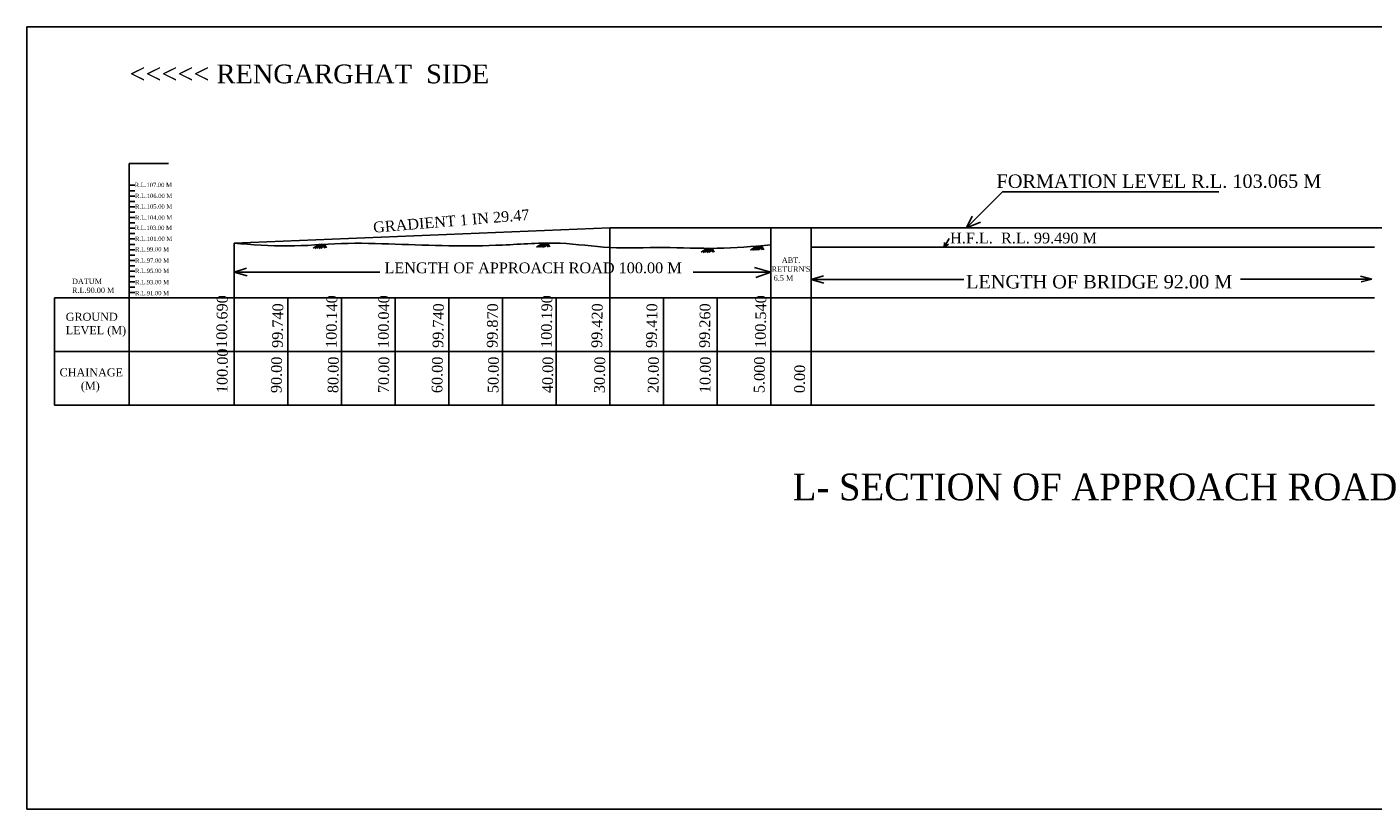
# Model space of a CAD drawing. Header units: inches. Extents: x 421 to 2290, y -655 to -67.
# Tile 1 of 2: x 421 to 672, y -213 to -67. Entities that reach past the tile are written whole.
import ezdxf

# ---------------------------------------------------------------- set-up
doc = ezdxf.new("R2010")
doc.units = ezdxf.units.IN
doc.header["$MEASUREMENT"] = 0

msp = doc.modelspace()

# ---------------------------------------------------------------- linework, layer by layer
at = {"color": 0, "ltscale": 0.5}
for p, q in [((440.31, -102.68), (440.31, -92.59)), ((440.31, -92.59), (447.63, -92.59)), ((440.31, -96.66), (441.33, -96.66)), ((440.31, -97.66), (441.33, -97.66)), ((440.31, -98.66), (441.33, -98.66)), ((440.31, -99.66), (441.33, -99.66)), ((603.07, -97.85), (596.37, -104.6)), ((643.37, -97.85), (603.07, -97.85)), ((440.31, -100.66), (441.33, -100.66)), ((440.31, -101.66), (441.33, -101.66)), ((440.31, -102.66), (441.33, -102.66)), ((440.31, -117.66), (440.31, -102.68)), ((596.37, -104.6), (597.37, -102.4)), ((440.31, -104.66), (440.31, -103.66)), ((440.31, -103.66), (441.33, -103.66)), ((440.31, -104.66), (441.33, -104.66)), ((559.86, -117.66), (559.86, -104.6)), ((596.37, -104.6), (598.98, -103.51)), ((440.31, -105.66), (441.33, -105.66)), ((440.31, -107.66), (440.31, -106.66)), ((440.31, -106.66), (441.33, -106.66)), ((440.31, -107.66), (441.33, -107.66)), ((475.8, -107.64), (474.58, -108.39)), ((476.16, -107.65), (474.96, -108.43)), ((476.48, -107.66), (475.35, -108.4)), ((475.69, -108.44), (476.67, -107.66)), ((475.8, -107.64), (476.19, -108.43)), ((476.16, -107.65), (476.42, -108.27)), ((476.48, -107.66), (476.75, -108.38)), ((476.67, -107.66), (477.05, -108.34)), ((517.4, -107.42), (516.18, -108.17)), ((517.76, -107.43), (516.56, -108.21)), ((518.09, -107.43), (516.96, -108.17)), ((517.3, -108.22), (518.28, -107.44)), ((517.4, -107.42), (517.79, -108.2)), ((517.76, -107.43), (518.02, -108.05)), ((518.09, -107.43), (518.36, -108.16)), ((518.28, -107.44), (518.66, -108.12)), ((567.36, -117.66), (567.36, -106.26)), ((592.17, -108.17), (593.14, -106.6)), ((592.17, -108.17), (592.26, -107.34)), ((592.17, -108.17), (592.97, -107.64)), ((440.31, -108.66), (441.33, -108.66)), ((440.31, -110.66), (440.31, -109.66)), ((440.31, -109.66), (441.33, -109.66)), ((548.08, -108.4), (546.86, -109.15)), ((548.45, -108.41), (547.25, -109.19)), ((548.77, -108.41), (547.64, -109.15)), ((547.98, -109.2), (548.96, -108.41)), ((548.08, -108.4), (548.48, -109.18)), ((548.45, -108.41), (548.71, -109.03)), ((548.77, -108.41), (549.04, -109.14)), ((548.96, -108.41), (549.34, -109.09)), ((557.29, -107.97), (556.06, -108.72)), ((557.65, -107.98), (556.45, -108.76)), ((557.97, -107.99), (556.84, -108.73)), ((557.18, -108.77), (558.16, -107.99)), ((557.29, -107.97), (557.68, -108.76)), ((557.65, -107.98), (557.91, -108.6)), ((557.97, -107.99), (558.24, -108.71)), ((558.16, -107.99), (558.54, -108.67)), ((592.61, -108.19), (595.45, -108.19)), ((440.31, -111.66), (440.31, -110.66)), ((440.31, -110.66), (441.33, -110.66)), ((440.31, -112.66), (440.31, -111.66)), ((440.31, -111.66), (441.33, -111.66)), ((440.31, -113.66), (440.31, -112.66)), ((440.31, -112.66), (441.33, -112.66)), ((459.86, -112.82), (462.17, -112.1)), ((471.49, -112.82), (459.86, -112.82)), ((459.86, -112.82), (462.28, -113.5)), ((471.49, -112.82), (486.98, -112.82)), ((545.43, -112.87), (559.86, -112.87)), ((559.86, -112.87), (556.86, -111.95)), ((559.86, -112.87), (557.07, -113.85)), ((440.31, -114.66), (440.31, -113.66)), ((440.31, -113.66), (441.33, -113.66)), ((440.31, -115.66), (440.31, -114.66)), ((440.31, -114.66), (441.33, -114.66)), ((567.36, -114.24), (569.67, -113.52)), ((595.87, -114.24), (567.36, -114.24)), ((567.36, -114.24), (569.78, -114.92)), ((647.39, -114.13), (671.87, -114.13)), ((671.87, -114.13), (669.75, -113.58)), ((671.87, -114.13), (669.88, -114.63)), ((430.31, -117.66), (426.35, -117.66)), ((426.35, -117.66), (426.35, -137.54)), ((453.75, -117.66), (426.35, -117.66)), ((430.31, -117.66), (440.31, -117.66)), ((440.31, -116.66), (440.31, -115.66)), ((440.31, -115.66), (441.33, -115.66)), ((440.31, -117.66), (440.31, -116.66)), ((440.31, -116.66), (441.33, -116.66)), ((440.31, -127.66), (440.31, -117.66)), ((440.31, -117.66), (441.79, -117.66)), ((440.31, -127.66), (440.31, -117.66)), ((440.31, -127.66), (440.31, -117.66)), ((440.31, -127.66), (440.31, -117.66)), ((440.31, -127.66), (440.31, -117.66)), ((475.91, -117.66), (453.75, -117.66)), ((459.86, -127.66), (459.86, -117.66)), ((459.86, -127.66), (459.86, -117.66)), ((469.86, -127.66), (469.86, -117.66)), ((475.91, -117.66), (479.86, -117.66)), ((479.86, -127.66), (479.86, -117.66)), ((479.86, -117.66), (489.86, -117.66)), ((479.86, -127.66), (479.86, -117.66)), ((479.86, -127.66), (479.86, -117.66)), ((489.86, -127.66), (489.86, -117.66)), ((489.86, -117.66), (499.86, -117.66)), ((489.86, -127.66), (489.86, -117.66)), ((489.86, -127.66), (489.86, -117.66)), ((499.86, -127.66), (499.86, -117.66)), ((499.86, -117.66), (509.86, -117.66)), ((499.86, -127.66), (499.86, -117.66)), ((499.86, -127.66), (499.86, -117.66)), ((509.86, -127.66), (509.86, -117.66)), ((509.86, -117.66), (519.86, -117.66)), ((509.86, -127.66), (509.86, -117.66)), ((509.86, -127.66), (509.86, -117.66)), ((519.86, -127.66), (519.86, -117.66)), ((519.86, -117.66), (529.86, -117.66)), ((519.86, -127.66), (519.86, -117.66)), ((519.86, -127.66), (519.86, -117.66)), ((529.86, -127.66), (529.86, -117.66)), ((529.86, -117.66), (539.86, -117.66)), ((529.86, -127.66), (529.86, -117.66)), ((529.86, -127.66), (529.86, -117.66)), ((539.86, -127.66), (539.86, -117.66)), ((539.86, -117.66), (549.86, -117.66)), ((539.86, -127.66), (539.86, -117.66)), ((539.86, -127.66), (539.86, -117.66)), ((549.86, -127.66), (549.86, -117.66)), ((549.86, -117.66), (559.86, -117.66)), ((549.86, -127.66), (549.86, -117.66)), ((559.86, -127.66), (559.86, -117.66)), ((559.86, -117.66), (567.36, -117.66)), ((567.36, -117.66), (559.86, -117.66)), ((567.36, -127.66), (567.36, -117.66)), ((672.36, -117.66), (567.36, -117.66)), ((430.31, -127.66), (426.35, -127.66)), ((453.75, -127.66), (426.35, -127.66)), ((440.31, -127.66), (430.31, -127.66)), ((430.31, -127.66), (440.31, -127.66)), ((453.75, -127.66), (436.3, -127.66)), ((440.31, -137.66), (440.31, -127.66)), ((440.31, -127.66), (441.79, -127.66)), ((440.31, -137.66), (440.31, -127.66)), ((440.31, -137.66), (440.31, -127.66)), ((440.31, -137.66), (440.31, -127.66)), ((441.79, -127.66), (440.31, -127.66)), ((485.86, -127.66), (453.75, -127.66)), ((459.86, -137.66), (459.86, -127.66)), ((459.86, -137.66), (459.86, -127.66)), ((469.86, -137.66), (469.86, -127.66)), ((479.86, -127.66), (475.91, -127.66)), ((475.91, -127.66), (479.86, -127.66)), ((489.86, -127.66), (479.86, -127.66)), ((479.86, -137.66), (479.86, -127.66)), ((479.86, -127.66), (489.86, -127.66)), ((479.86, -137.66), (479.86, -127.66)), ((479.86, -137.66), (479.86, -127.66)), ((499.86, -127.66), (489.86, -127.66)), ((489.86, -137.66), (489.86, -127.66)), ((489.86, -127.66), (499.86, -127.66)), ((489.86, -137.66), (489.86, -127.66)), ((489.86, -137.66), (489.86, -127.66)), ((509.86, -127.66), (499.86, -127.66)), ((499.86, -137.66), (499.86, -127.66)), ((499.86, -127.66), (509.86, -127.66)), ((499.86, -137.66), (499.86, -127.66)), ((499.86, -137.66), (499.86, -127.66)), ((519.86, -127.66), (509.86, -127.66)), ((509.86, -137.66), (509.86, -127.66)), ((509.86, -127.66), (519.86, -127.66)), ((509.86, -137.66), (509.86, -127.66)), ((509.86, -137.66), (509.86, -127.66)), ((529.86, -127.66), (519.86, -127.66)), ((519.86, -137.66), (519.86, -127.66)), ((519.86, -127.66), (529.86, -127.66)), ((519.86, -137.66), (519.86, -127.66)), ((519.86, -137.66), (519.86, -127.66)), ((539.86, -127.66), (529.86, -127.66)), ((529.86, -137.66), (529.86, -127.66)), ((529.86, -127.66), (539.86, -127.66)), ((529.86, -137.66), (529.86, -127.66)), ((529.86, -137.66), (529.86, -127.66)), ((549.86, -127.66), (539.86, -127.66)), ((539.86, -137.66), (539.86, -127.66)), ((539.86, -127.66), (549.86, -127.66)), ((539.86, -137.66), (539.86, -127.66)), ((539.86, -137.66), (539.86, -127.66)), ((559.86, -127.66), (549.86, -127.66)), ((549.86, -137.66), (549.86, -127.66)), ((549.86, -127.66), (559.86, -127.66)), ((549.86, -137.66), (549.86, -127.66)), ((567.36, -127.66), (559.86, -127.66)), ((559.86, -137.66), (559.86, -127.66)), ((559.86, -127.66), (567.36, -127.66)), ((567.36, -137.66), (567.36, -125.53)), ((567.36, -127.66), (672.36, -127.66)), ((426.34, -137.66), (426.35, -137.54)), ((430.31, -137.66), (426.34, -137.66)), ((453.75, -137.66), (426.34, -137.66)), ((440.31, -137.66), (430.31, -137.66)), ((441.79, -137.66), (440.31, -137.66)), ((469.86, -137.66), (453.75, -137.66)), ((479.86, -137.66), (469.86, -137.66)), ((479.86, -137.66), (475.91, -137.66)), ((489.86, -137.66), (479.86, -137.66)), ((499.86, -137.66), (489.86, -137.66)), ((509.86, -137.66), (499.86, -137.66)), ((519.86, -137.66), (509.86, -137.66)), ((529.86, -137.66), (519.86, -137.66)), ((539.86, -137.66), (529.86, -137.66)), ((549.86, -137.66), (539.86, -137.66)), ((559.86, -137.66), (549.86, -137.66)), ((567.36, -137.66), (559.86, -137.66)), ((567.36, -137.66), (672.36, -137.66))]:
    msp.add_line(p, q, dxfattribs=at)
for p, q in [((459.86, -107.44), (529.86, -104.6)), ((559.86, -104.6), (529.86, -104.6)), ((529.86, -104.6), (708.54, -104.6)), ((559.86, -104.6), (679.86, -104.6)), ((567.36, -117.66), (567.36, -104.6)), ((459.86, -117.66), (459.86, -107.44)), ((559.86, -117.66), (559.86, -107.75)), ((567.36, -117.66), (567.36, -108.17))]:
    msp.add_line(p, q)
at = {"color": 3}
for q in [(529.86, -104.6), (529.86, -108.24)]:
    msp.add_line((529.86, -117.66), q, dxfattribs=at)
at = {"color": 4, "ltscale": 0.5}
msp.add_line((529.86, -117.66), (529.86, -106.14), dxfattribs=at)
at = {"color": 5}
msp.add_line((567.36, -108.17), (672.36, -108.17), dxfattribs=at)
msp.add_lwpolyline([(953.13, -212.91), (421.23, -212.91), (421.23, -67.14), (953.13, -67.14)], close=True)
at = {"color": 14}
msp.add_spline([(459.86, -107.44), (469.86, -107.97), (479.86, -107.52), (489.86, -107.62), (499.86, -107.92), (509.86, -107.79), (520.62, -107.47), (529.86, -108.24), (539.86, -108.25), (549.86, -108.4), (559.86, -107.75)], degree=3, dxfattribs=at)

# ---------------------------------------------------------------- texts
at = {"color": 0, "ltscale": 0.5, "attachment_point": 1}
for s, insert, char_height, width in [('{\\fTimes New Roman|b0|i0|c186|p18;<<<<< RENGARGHAT  SIDE}', (440.35, -74.15), 3.5, 105.1139), ("{\\fTimes New Roman|b0|i0|c186|p18;     ABT.\\PRETURN'S\\P 6.5 M}", (560.02, -110.11), 1, 6.3705), ('{\\fTimes New Roman|b0|i0|c186|p18;CHAINAGE\\P       (M)}', (427.32, -130.77), 1.5, 11.6349), ('{\\fTimes New Roman|b0|i0|c186|p18;L- SECTION OF APPROACH ROAD}', (563.95, -150.37), 5, 116.0284)]:
    msp.add_mtext(s, dxfattribs=dict(at, insert=insert, char_height=char_height, width=width))
for s, insert, char_height in [('{\\fTimes New Roman|b0|i0|c186|p18;FORMATION LEVEL R.L. 103.065 M}', (601.94, -94.64), 2.5), ('{\\fTimes New Roman|b0|i0|c186|p18;R.L.107.00 M}', (441.33, -96.19), 0.8), ('{\\fTimes New Roman|b0|i0|c186|p18;R.L.106.00 M}', (441.39, -98.23), 0.8), ('{\\fTimes New Roman|b0|i0|c186|p18;R.L.105.00 M}', (441.39, -100.21), 0.8), ('{\\fTimes New Roman|b0|i0|c186|p18;R.L.104.00 M}', (441.39, -102.28), 0.8), ('{\\fTimes New Roman|b0|i0|c186|p18;R.L.103.00 M}', (441.33, -104.19), 0.8), ('{\\fTimes New Roman|b0|i0|c186|p18;R.L.101.00 M}', (441.39, -106.23), 0.8), ('{\\fTimes New Roman|b0|i0|c186|p18;H.F.L.  R.L. 99.490 M}', (593.29, -105.48), 2), ('{\\fTimes New Roman|b0|i0|c186|p18;R.L.99.00 M}', (441.39, -108.21), 0.8), ('{\\fTimes New Roman|b0|i0|c186|p18;R.L.97.00 M}', (441.39, -110.28), 0.8), ('{\\fTimes New Roman|b0|i0|c186|p18;R.L.95.00 M}', (441.39, -112.21), 0.8), ('{\\fTimes New Roman|b0|i0|c186|p18;LENGTH OF APPROACH ROAD 100.00 M}', (487.87, -111.04), 2), ('{\\fTimes New Roman|b0|i0|c186|p18;DATUM\\PR.L.90.00 M}', (429.63, -114.05), 1), ('{\\fTimes New Roman|b0|i0|c186|p18;R.L.93.00 M}', (441.39, -114.3), 0.8), ('{\\fTimes New Roman|b0|i0|c186|p18;LENGTH OF BRIDGE 92.00 M}', (596.27, -113.38), 2.5), ('{\\fTimes New Roman|b0|i0|c186|p18;R.L.91.00 M}', (441.39, -116.36), 0.8), ('{\\fTimes New Roman|b0|i0|c186|p18;GROUND\\PLEVEL (M)}', (428.46, -120.41), 1.5)]:
    msp.add_mtext(s, dxfattribs=dict(at, insert=insert, char_height=char_height))
at = {"color": 0, "ltscale": 0.5, "insert": (485.68, -103.5), "char_height": 2, "attachment_point": 1, "rotation": 4.6881}
msp.add_mtext('{\\fTimes New Roman|b0|i0|c186|p18;GRADIENT 1 IN 29.47}', dxfattribs=at)
at = {"color": 0, "ltscale": 0.5, "char_height": 2, "width": 0.9066, "attachment_point": 1, "rotation": 89.1795}
for s, insert in [('{\\fTimes New Roman|b0|i0|c186|p18;100.690}', (456.51, -126.95)), ('{\\fTimes New Roman|b0|i0|c186|p18;100.140}', (476.94, -126.95)), ('{\\fTimes New Roman|b0|i0|c186|p18;100.040}', (486.63, -126.95)), ('{\\fTimes New Roman|b0|i0|c186|p18;100.190}', (517.02, -126.95)), ('{\\fTimes New Roman|b0|i0|c186|p18;100.540}', (556.9, -126.95)), ('{\\fTimes New Roman|b0|i0|c186|p18;99.740}', (466.9, -126.95)), ('{\\fTimes New Roman|b0|i0|c186|p18;99.740}', (496.82, -126.95)), ('{\\fTimes New Roman|b0|i0|c186|p18;99.870}', (506.93, -126.95)), ('{\\fTimes New Roman|b0|i0|c186|p18;99.420}', (526.42, -126.95)), ('{\\fTimes New Roman|b0|i0|c186|p18;99.410}', (536.61, -126.95)), ('{\\fTimes New Roman|b0|i0|c186|p18;99.260}', (546.51, -126.95)), ('{\\fTimes New Roman|b0|i0|c186|p18;100.00}', (456.59, -135.37)), ('{\\fTimes New Roman|b0|i0|c186|p18;90.00}', (466.69, -135.37)), ('{\\fTimes New Roman|b0|i0|c186|p18;80.00}', (477.26, -135.37)), ('{\\fTimes New Roman|b0|i0|c186|p18;70.00}', (486.68, -135.37)), ('{\\fTimes New Roman|b0|i0|c186|p18;60.00}', (496.65, -135.37)), ('{\\fTimes New Roman|b0|i0|c186|p18;50.00}', (507.1, -135.37)), ('{\\fTimes New Roman|b0|i0|c186|p18;40.00}', (517.25, -135.37)), ('{\\fTimes New Roman|b0|i0|c186|p18;30.00}', (526.92, -135.37)), ('{\\fTimes New Roman|b0|i0|c186|p18;20.00}', (536.93, -135.37)), ('{\\fTimes New Roman|b0|i0|c186|p18;10.00}', (546.59, -135.37)), ('{\\fTimes New Roman|b0|i0|c186|p18;5.000}', (556.69, -135.37)), ('{\\fTimes New Roman|b0|i0|c186|p18;0.00}', (564.2, -135.37))]:
    msp.add_mtext(s, dxfattribs=dict(at, insert=insert))

doc.saveas('drawing.dxf')
